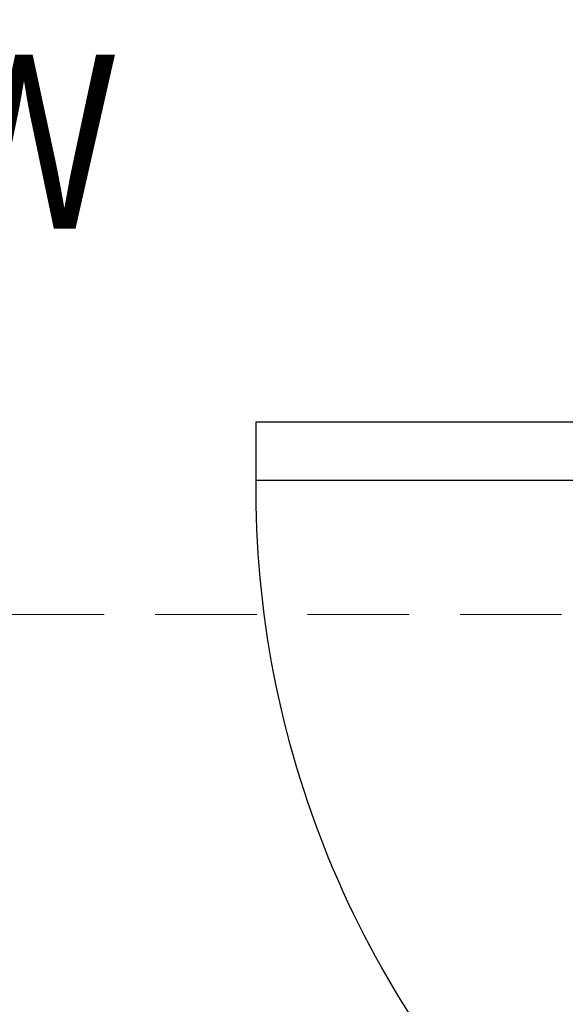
# Model space of a CAD drawing. Header units: inches. Extents: x 67073 to 287261, y -76160 to 48412.
# Tile 62 of 117: x 83685 to 83732, y -41563 to -41478. Entities that reach past the tile are written whole.
import ezdxf

# ---------------------------------------------------------------- set-up
doc = ezdxf.new("R2010")
doc.units = ezdxf.units.IN
doc.header["$MEASUREMENT"] = 0
doc.linetypes.add('HIDDEN', pattern=[0.375, 0.25, -0.125])
doc.layers.add('## 06 klimatyzator', color=30, linetype='Continuous', lineweight=15)
doc.layers.add('p--dach', color=2, linetype='Continuous', lineweight=30)
doc.layers.add('p--drzwi', color=251, linetype='Continuous')
doc.styles.get("Standard").update_dxf_attribs({"font": 'ARIAL.TTF', "width": 0.75})

# ---------------------------------------------------------------- blocks, each defined once
blk = doc.blocks.new('drzwi-90-100')
for p, q in [((10.1, 87.375), (5.05, 87.375)), ((5.05, 87.375), (5.05, 2.525)), ((10.1, 2.525), (10.1, 87.375))]:
    blk.add_line(p, q)
blk.add_arc((10.8, 3.225), 84.153, 359.52334, 90.47666)

msp = doc.modelspace()

# ---------------------------------------------------------------- linework, layer by layer
at = {"layer": 'p--dach', "color": 0, "linetype": 'HIDDEN', "lineweight": 20, "ltscale": 35}
msp.add_line((83368.585, -41529.123), (84648.585, -41529.123), dxfattribs=at)

# ---------------------------------------------------------------- block references
at = {"layer": 'p--drzwi', "color": 0, "xscale": -1, "rotation": 89.9999999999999}
msp.add_blockref('drzwi-90-100', (83792.785, -41507.473), dxfattribs=at)

# ---------------------------------------------------------------- texts
at = {"layer": '## 06 klimatyzator', "width": 0.8}
msp.add_text('moc chłodnicza 1,87kW', height=15, dxfattribs=at).set_placement((83516.31, -41495.913, 363.044))

doc.saveas('drawing.dxf')
